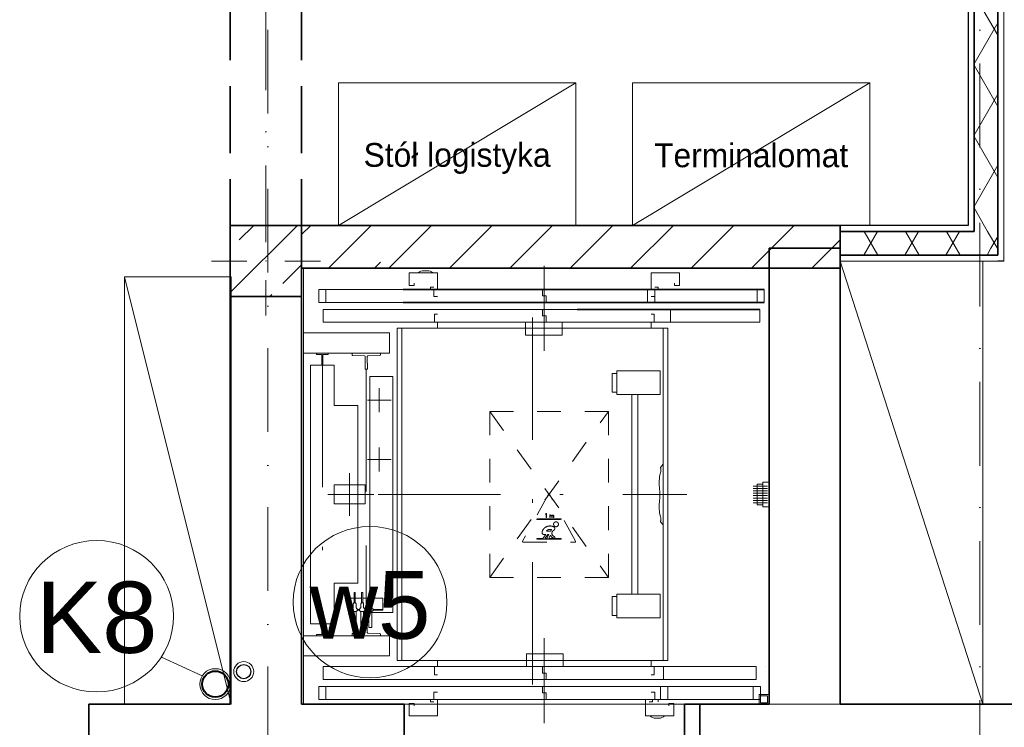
# Model space of a CAD drawing. Header units: millimetres. Extents: x -34676 to 172266, y 39940 to 476087.
# Tile 151 of 256: x 33795 to 37943, y 318178 to 321158. Entities that reach past the tile are written whole.
import ezdxf
from ezdxf.lldxf.tags import DXFTag

# ---------------------------------------------------------------- set-up
doc = ezdxf.new("R2010")
doc.units = ezdxf.units.MM
doc.header["$MEASUREMENT"] = 0
for name, pattern in [('DASHED', [2, 1, -1]), ('Krawędzie ukryte', [3.912222, 2.822222, -1.09]), ('Kropki i Kreski', [6.702778, 3.527778, -1.763889, 0, -1.411111]), ('TRAZO_Y_PUNTO', [10.3, 5.15, -2.5, 0.15, -2.5])]:
    doc.linetypes.add(name, pattern=pattern)
doc.layers.add('#ks', color=34, linetype='Continuous', lineweight=30)
doc.layers.add('#woda', color=4, linetype='Continuous', lineweight=18)
for name, color, linetype in [('#podkład', 252, 'Continuous'), ('Drzwi Archicad', 7, 'Continuous'), ('IS_Text_Pion_Wodociag', 7, 'Continuous'), ('Konstrukcja - Belki', 7, 'Continuous'), ('Konstrukcja - Siatka mod', 7, 'Continuous'), ('Konstrukcja - Stropy', 7, 'Continuous'), ('Konstrukcja - Słupy', 7, 'Continuous'), ('Konstrukcja - Ściany działowe', 7, 'Continuous'), ('Konstrukcja - Ściany nośne wew..P', 7, 'Continuous'), ('Opisy - Tekst', 7, 'Continuous'), ('Wnętrze - Umeblowanie', 7, 'Continuous'), ('Wnętrze - Wyposażenie', 7, 'Continuous')]:
    doc.layers.add(name, color=color, linetype=linetype)
doc.styles.get("Standard").update_dxf_attribs({"font": 'arial.ttf'})
doc.styles.add('STYL_AUTOMATYCZNY_6', font='txt')
tags = doc.linetypes.add('SOLID', pattern=[10, 10, 0]).pattern_tags.tags
tags[6:7] = [DXFTag(74, 4), DXFTag(75, 0), DXFTag(340, '0'), DXFTag(46, 0.0), DXFTag(50, 0.0), DXFTag(44, 0.0), DXFTag(45, 0.0)]
tags[4:5] = [DXFTag(74, 4), DXFTag(75, 0), DXFTag(340, '0'), DXFTag(46, 0.0), DXFTag(50, 0.0), DXFTag(44, 0.0), DXFTag(45, 0.0)]
pattern_1 = [(60, (-208051.03, 604918.21), (-129.90381, 75), []), (120, (-208051.03, 604918.21), (129.90381, 75), [])]

# ---------------------------------------------------------------- blocks, each defined once
blk = doc.blocks.new('ILHKGJHF')
at = {"layer": 'Konstrukcja - Słupy', "linetype": 'Continuous', "lineweight": 25}
h = blk.add_hatch(dxfattribs=at)
h.set_pattern_fill('Beton_zbrojony_0003', color=252, style=0, pattern_type=2)
h.set_pattern_definition([(45, (-208051.03, 604918.2), (-183.84776, 183.84776), []), (45, (-208142.95, 605010.13), (-183.84776, 183.84776), [195, -65])])
h.paths.add_polyline_path([(34290, 325356.5), (34590, 325356.5), (34590, 325656.5), (34290, 325656.5)])
at = {"layer": 'Konstrukcja - Ściany działowe', "linetype": 'Continuous', "lineweight": 13}
h = blk.add_hatch(dxfattribs=at)
h.set_pattern_fill('Izolacja_miękka_0003', color=252, style=0, pattern_type=2)
h.set_pattern_definition(pattern_1)
h.paths.add_polyline_path([(37522.6, 328590.5), (37422.6, 328590.5), (37422.6, 325631.5), (37522.6, 325631.5)])
h = blk.add_hatch(dxfattribs=at)
h.set_pattern_fill('Bloczki_ceramiczne_0003', color=252, style=0, pattern_type=2)
h.set_pattern_definition([(45, (-208051.03, 604918.21), (-127.27922, 127.27922), [])])
h.paths.add_polyline_path([(34590, 325476.5), (36859.3, 325476.5), (36859.3, 325656.5), (34590, 325656.5)])
h = blk.add_hatch(dxfattribs=at)
h.set_pattern_fill('Izolacja_miękka_0003', color=252, style=0, pattern_type=2)
h.set_pattern_definition(pattern_1)
h.paths.add_polyline_path([(37422.6, 325631.5), (36859.3, 325631.5), (36859.3, 325531.5), (37422.6, 325531.5)])
h = blk.add_hatch(dxfattribs=at)
h.set_pattern_fill('Izolacja_miękka_0003', color=252, style=0, pattern_type=2)
h.set_pattern_definition(pattern_1)
h.paths.add_polyline_path([(37422.6, 325631.5), (37422.6, 325531.5), (37522.6, 325531.5)])
h = blk.add_hatch(dxfattribs=at)
h.set_pattern_fill('Izolacja_miękka_0003', color=252, style=0, pattern_type=2)
h.set_pattern_definition(pattern_1)
h.paths.add_polyline_path([(37522.6, 325631.5), (37422.6, 325631.5), (37522.6, 325531.5)])
at = {"color": 252, "linetype": 'Continuous', "lineweight": 35, "ltscale": 100, "flags": 128}
for points in [[(36267.6, 323640.5), (36202.6, 323640.5)], [(36202.6, 323340.5), (36202.6, 323640.5)]]:
    blk.add_lwpolyline(points, dxfattribs=at)
at = {"layer": 'Drzwi Archicad', "color": 252, "linetype": 'Continuous', "lineweight": 35, "ltscale": 100}
for p, q in [((33693.9, 323455.5), (33693.9, 323640.5)), ((35022.6, 323340.5), (35022.6, 323640.5)), ((36202.6, 323340.5), (36202.6, 323640.5))]:
    blk.add_line(p, q, dxfattribs=at)
at = {"layer": 'Konstrukcja - Belki', "color": 252, "linetype": 'Krawędzie ukryte', "lineweight": 35, "ltscale": 100}
for p, q in [((34289.3, 328590.5), (34289.3, 325656.5)), ((34589.3, 328590.5), (34589.3, 325656.5)), ((34289.3, 325656.5), (34589.3, 325656.5))]:
    blk.add_line(p, q, dxfattribs=at)
at = {"layer": 'Konstrukcja - Belki', "color": 252, "linetype": 'Kropki i Kreski', "lineweight": 13, "ltscale": 100}
blk.add_line((34439.3, 328590.5), (34439.3, 325656.5), dxfattribs=at)
at = {"layer": 'Konstrukcja - Siatka mod', "color": 252, "linetype": 'Kropki i Kreski', "lineweight": 13, "ltscale": 100}
for p, q in [((34447.6, 314731.6), (34447.6, 331696.4)), ((37447.6, 331701.1), (37447.6, 314731.6))]:
    blk.add_line(p, q, dxfattribs=at)
at = {"layer": 'Konstrukcja - Stropy', "color": 252, "linetype": 'Continuous', "lineweight": 13, "ltscale": 100, "flags": 128}
blk.add_lwpolyline([(36859.3, 325656.5), (36859.3, 323640.5), (34590, 323640.5), (34590, 325656.5)], close=True, dxfattribs=at)
at = {"layer": 'Konstrukcja - Słupy', "color": 252, "linetype": 'Continuous', "lineweight": 0, "ltscale": 100}
for p, q in [((34440, 325586.5), (34440, 325736.5)), ((34360, 325506.5), (34210, 325506.5)), ((34520, 325506.5), (34670, 325506.5)), ((34440, 325426.5), (34440, 325276.5))]:
    blk.add_line(p, q, dxfattribs=at)
at = {"layer": 'Konstrukcja - Słupy', "color": 252, "linetype": 'Continuous', "lineweight": 35, "ltscale": 100, "flags": 128}
blk.add_lwpolyline([(34290, 325356.5), (34590, 325356.5), (34590, 325656.5), (34290, 325656.5)], close=True, dxfattribs=at)
at = {"layer": 'Konstrukcja - Słupy', "color": 252, "linetype": 'Continuous', "lineweight": 0, "ltscale": 100}
blk.add_point((34440, 325506.5), dxfattribs=at)
at = {"layer": 'Konstrukcja - Ściany działowe', "color": 252, "linetype": 'Continuous', "lineweight": 35, "ltscale": 100}
for p, q in [((37422.6, 328590.5), (37422.6, 325631.5)), ((37522.6, 325631.5), (37522.6, 328590.5)), ((37397.6, 325631.5), (36859.3, 325631.5)), ((37397.6, 325631.5), (37422.6, 325631.5)), ((37397.6, 325631.5), (37422.6, 325631.5)), ((37522.6, 325531.5), (37522.6, 325631.5)), ((36859.3, 325531.5), (37422.6, 325531.5)), ((37422.6, 325531.5), (37522.6, 325531.5)), ((37422.6, 325531.5), (37522.6, 325531.5))]:
    blk.add_line(p, q, dxfattribs=at)
at = {"layer": 'Konstrukcja - Ściany działowe', "color": 252, "linetype": 'Continuous', "lineweight": 25, "ltscale": 100, "flags": 128}
for points in [[(37397.6, 328590.5), (37397.6, 325656.5)], [(37397.6, 325656.5), (36859.3, 325656.5)], [(36859.3, 325531.5), (36859.3, 325506.5)], [(37547.6, 325506.5), (37522.6, 325506.5)]]:
    blk.add_lwpolyline(points, dxfattribs=at)
at = {"layer": 'Konstrukcja - Ściany działowe', "color": 252, "linetype": 'Continuous', "lineweight": 13, "ltscale": 100, "flags": 128}
for points in [[(37547.6, 325506.5), (37547.6, 328590.5)], [(36859.3, 325656.5), (36859.3, 325631.5)], [(36859.3, 325506.5), (37522.6, 325506.5)]]:
    blk.add_lwpolyline(points, dxfattribs=at)
at = {"layer": 'Konstrukcja - Ściany działowe', "color": 252, "linetype": 'Continuous', "lineweight": 35, "ltscale": 100, "flags": 128}
for points in [[(36859.3, 325656.5), (34590, 325656.5)], [(36859.3, 325476.5), (36859.3, 325656.5)], [(36859.3, 325631.5), (36859.3, 325531.5)], [(34590, 325476.5), (36859.3, 325476.5)]]:
    blk.add_lwpolyline(points, dxfattribs=at)
at = {"layer": 'Konstrukcja - Ściany nośne wew..P', "color": 252, "linetype": 'Continuous', "lineweight": 35, "ltscale": 100}
for p, q in [((33693.9, 323455.5), (33693.9, 323640.5)), ((35022.6, 323340.5), (35022.6, 323640.5)), ((36267.6, 323640.5), (36267.6, 323340.5))]:
    blk.add_line(p, q, dxfattribs=at)
at = {"layer": 'Konstrukcja - Ściany nośne wew..P', "color": 252, "linetype": 'Continuous', "lineweight": 35, "ltscale": 100, "flags": 128}
for points in [[(34289.3, 325656.5), (34289.3, 323640.5)], [(34290, 325656.5), (34289.3, 325656.5)], [(36859.3, 325560.5), (36559.3, 325560.5)], [(36559.3, 325560.5), (36559.3, 323640.5)], [(36859.3, 323640.5), (36859.3, 325560.5)], [(34589.3, 323640.5), (34589.3, 325356.5)], [(34289.3, 323640.5), (33693.9, 323640.5)], [(35022.6, 323640.5), (34589.3, 323640.5)], [(36559.3, 323640.5), (36267.6, 323640.5)], [(38587.7, 323640.5), (36859.3, 323640.5)]]:
    blk.add_lwpolyline(points, dxfattribs=at)
at = {"layer": 'Wnętrze - Umeblowanie', "color": 252, "linetype": 'Continuous', "lineweight": 13, "ltscale": 100}
for p, q in [((34745.3, 325656.5), (35745.3, 326256.5)), ((35983.8, 325656.5), (36983.8, 326256.5)), ((36859.3, 325506.5), (37459.3, 323640.5)), ((34293.9, 323640.5), (33843.9, 325440.5))]:
    blk.add_line(p, q, dxfattribs=at)
at = {"layer": 'Wnętrze - Umeblowanie', "color": 252, "linetype": 'Continuous', "lineweight": 13, "ltscale": 100, "flags": 128}
for points in [[(34745.3, 325656.5), (35745.3, 325656.5), (35745.3, 326256.5), (34745.3, 326256.5)], [(35983.8, 325656.5), (36983.8, 325656.5), (36983.8, 326256.5), (35983.8, 326256.5)], [(36859.3, 325506.5), (36859.3, 323640.5), (37459.3, 323640.5), (37459.3, 325506.5)], [(34293.9, 323640.5), (34293.9, 325440.5), (33843.9, 325440.5), (33843.9, 323640.5)]]:
    blk.add_lwpolyline(points, close=True, dxfattribs=at)
at = {"layer": 'Wnętrze - Wyposażenie', "color": 252, "linetype": 'Continuous', "lineweight": 13, "ltscale": 100}
for p, q in [((34897.6, 325476.5), (34922.6, 325501.5)), ((34597.6, 323640.5), (34597.6, 325476.5)), ((34922.6, 325476.5), (34597.6, 325476.5)), ((35042.6, 325456.5), (35162.6, 325456.5)), ((35042.6, 325403.5), (35042.6, 325456.5)), ((35082.6, 325456.5), (35087.2, 325460.3)), ((35082.6, 325456.5), (35082.6, 325456.5)), ((35087.2, 325460.3), (35092.9, 325463.3)), ((35092.9, 325463.3), (35098.8, 325465)), ((35098.8, 325465), (35105.1, 325465.5)), ((35120.1, 325465.5), (35105, 325465.5)), ((35126.3, 325465), (35120.1, 325465.5)), ((35132.2, 325463.3), (35126.3, 325465)), ((35137.9, 325460.3), (35132.2, 325463.3)), ((35142.6, 325456.5), (35137.9, 325460.3)), ((35142.6, 325456.5), (35142.6, 325456.5)), ((35162.6, 325456.5), (35162.6, 325386.5)), ((36062.6, 325456.5), (36062.6, 325386.5)), ((36182.6, 325456.5), (36062.6, 325456.5)), ((36178.6, 325476.5), (36197.6, 325476.5)), ((36178.6, 325476.5), (36557.6, 325476.5)), ((36182.6, 325403.5), (36182.6, 325456.5)), ((36557.6, 325476.5), (36557.6, 323640.5)), ((35064.6, 325403.5), (35042.6, 325403.5)), ((35064.6, 325413.5), (35064.6, 325403.5)), ((36160.6, 325413.5), (36160.6, 325403.5)), ((36160.6, 325403.5), (36182.6, 325403.5)), ((34662.6, 325386.5), (34662.6, 325332.5)), ((36077.6, 325386.5), (34662.6, 325386.5)), ((36538.6, 325386.5), (34662.6, 325386.5)), ((34692.6, 325332.5), (34692.6, 325386.5)), ((35132.6, 325396.5), (35147.6, 325396.5)), ((35132.6, 325386.5), (35132.6, 325396.5)), ((35147.6, 325386.5), (35147.6, 325356.5)), ((35162.6, 325356.5), (35147.6, 325356.5)), ((35212.6, 325386.5), (35212.6, 325386.5)), ((35562.6, 325386.5), (35212.6, 325386.5)), ((35562.6, 325386.5), (35212.6, 325386.5)), ((35562.6, 325386.5), (35562.6, 325386.5)), ((35605.1, 325386.5), (35605.1, 325359.5)), ((35605.1, 325359.5), (35620.1, 325359.5)), ((35620.1, 325359.5), (35620.1, 325332.5)), ((35662.6, 325386.5), (35662.6, 325386.5)), ((36012.6, 325386.5), (35662.6, 325386.5)), ((36012.6, 325386.5), (35662.6, 325386.5)), ((36012.6, 325386.5), (36012.6, 325386.5)), ((36047.6, 325386.5), (36047.6, 325332.5)), ((36062.6, 325356.5), (36077.6, 325356.5)), ((36092.6, 325396.5), (36077.6, 325396.5)), ((36077.6, 325332.5), (36077.6, 325386.5)), ((36077.6, 325386.5), (36077.6, 325356.5)), ((36092.6, 325386.5), (36092.6, 325396.5)), ((36508.6, 325386.5), (36508.6, 325332.5)), ((36538.6, 325332.5), (36538.6, 325386.5)), ((36077.6, 325332.5), (34662.6, 325332.5)), ((36538.6, 325332.5), (34662.6, 325332.5)), ((35562.6, 325332.5), (35212.6, 325332.5)), ((36012.6, 325332.5), (35662.6, 325332.5)), ((34680.6, 325302.5), (34680.6, 325248.5)), ((36144.6, 325302.5), (34680.6, 325302.5)), ((36520.6, 325302.5), (34680.6, 325302.5)), ((36520.6, 325302.5), (34844.6, 325302.5)), ((35162.6, 325282.5), (35150.6, 325282.5)), ((35150.6, 325282.5), (35150.6, 325248.5)), ((35562.6, 325302.5), (35212.6, 325302.5)), ((35562.6, 325302.5), (35212.6, 325302.5)), ((35212.6, 325302.5), (35212.6, 325302.5)), ((35562.6, 325302.5), (35562.6, 325302.5)), ((35605.1, 325275.5), (35605.1, 325302.5)), ((35620.1, 325275.5), (35605.1, 325275.5)), ((35620.1, 325248.5), (35620.1, 325275.5)), ((36012.6, 325302.5), (35662.6, 325302.5)), ((36012.6, 325302.5), (35662.6, 325302.5)), ((35662.6, 325302.5), (35662.6, 325302.5)), ((36012.6, 325302.5), (36012.6, 325302.5)), ((36062.6, 325282.5), (36074.6, 325282.5)), ((36074.6, 325248.5), (36074.6, 325282.5)), ((36144.6, 325248.5), (36144.6, 325302.5)), ((36520.6, 325248.5), (36520.6, 325302.5)), ((34680.6, 325248.5), (36144.6, 325248.5)), ((34680.6, 325248.5), (34680.6, 325248.5)), ((36144.6, 325248.5), (34680.6, 325248.5)), ((34680.6, 325248.5), (36520.6, 325248.5)), ((36520.6, 325248.5), (34680.6, 325248.5)), ((36520.6, 325248.5), (34844.6, 325248.5)), ((35162.6, 325223.5), (35162.6, 325248.5)), ((35562.6, 325248.5), (35212.6, 325248.5)), ((35313.6, 325248.5), (35461.6, 325248.5)), ((35313.6, 325248.5), (35313.6, 325248.5)), ((35461.6, 325248.5), (35461.6, 325248.5)), ((35532.6, 325248.5), (35532.6, 325194.5)), ((36012.6, 325248.5), (35662.6, 325248.5)), ((35687.6, 325194.5), (35687.6, 325248.5)), ((36062.6, 325248.5), (35900.6, 325248.5)), ((36062.6, 325223.5), (36062.6, 325248.5)), ((36112.6, 325248.5), (36112.6, 325248.5)), ((36112.6, 325248.5), (36112.6, 325248.5)), ((36112.6, 325248.5), (36112.6, 325248.5)), ((34960.6, 325203.5), (34597.6, 325203.5)), ((34597.6, 325203.5), (34597.6, 325118.5)), ((34960.6, 325118.5), (34960.6, 325203.5)), ((34992.6, 323823.5), (34992.6, 325223.5)), ((34992.6, 325223.5), (36132.6, 325223.5)), ((35012.6, 325223.5), (36112.6, 325223.5)), ((35012.6, 325223.5), (35012.6, 325098.5)), ((35012.6, 325223.5), (35012.6, 323823.5)), ((35532.6, 325194.5), (35687.6, 325194.5)), ((36112.6, 325223.5), (35900.6, 325223.5)), ((36112.6, 325223.5), (36112.6, 323823.5)), ((36112.6, 325223.5), (36112.6, 325098.5)), ((36132.6, 325223.5), (36132.6, 323823.5)), ((34597.6, 325118.5), (34960.6, 325118.5)), ((34652.6, 325114.5), (34652.6, 325117.5)), ((34701.6, 325118.5), (34653.6, 325118.5)), ((34674.1, 325113.5), (34653.6, 325113.5)), ((34675.1, 325112.5), (34675.1, 325069.5)), ((34680.1, 325069.5), (34680.1, 325112.5)), ((34681.1, 325113.5), (34701.6, 325113.5)), ((34702.6, 325117.5), (34702.6, 325114.5)), ((34802.6, 325118.5), (34802.6, 325111.4)), ((34802.6, 325118.5), (34922.6, 325118.5)), ((34855.6, 325107.3), (34805.5, 325108.4)), ((34869.5, 325107.3), (34919.6, 325108.4)), ((34922.6, 325118.5), (34922.6, 325111.4)), ((34727.6, 325068.5), (34627.6, 325068.5)), ((34627.6, 325068.5), (34627.6, 323978.5)), ((34679.1, 325068.5), (34676.1, 325068.5)), ((34677.6, 325068.5), (34677.6, 324663.5)), ((34677.6, 325068.5), (34677.6, 324788.5)), ((34727.6, 324897.5), (34727.6, 325068.5)), ((34858.2, 325076.5), (34858.1, 325076.5)), ((34858.1, 325051.5), (34858.1, 325076.5)), ((34858.6, 325076.9), (34858.6, 325104.3)), ((34866.6, 325076.9), (34866.6, 325104.3)), ((34867.1, 325076.5), (34867, 325076.5)), ((34867.1, 325051.5), (34867.1, 325076.5)), ((34859.1, 325050.5), (34858.1, 325051.5)), ((34859.1, 325050.5), (34866.1, 325050.5)), ((34862.6, 325050.5), (34862.6, 324663.5)), ((34866.1, 325050.5), (34867.1, 325051.5)), ((35918.5, 325033.5), (35898.5, 325033.5)), ((35898.5, 325033.5), (35898.5, 324954)), ((36101, 325043.5), (35918.5, 325043.5)), ((35918.5, 325043.5), (35918.5, 324944)), ((36101, 324944), (36101, 325043.5)), ((34877.6, 325020.5), (34877.6, 324026.5)), ((34974.6, 325020.5), (34877.6, 325020.5)), ((34974.6, 325020.5), (34974.6, 324026.5)), ((35898.5, 324954), (35918.5, 324954)), ((35918.5, 324944), (36101, 324944)), ((35981.6, 324944), (35981.6, 324103)), ((36006.6, 324103), (36006.6, 324944)), ((34827.6, 324897.5), (34727.6, 324897.5)), ((34827.6, 324897.5), (34827.6, 324149.5)), ((36112.5, 324651.3), (36101.6, 324636.6)), ((36112.6, 324395.7), (36112.5, 324651.3)), ((36099.5, 324605.2), (36100.3, 324610.2)), ((36101.6, 324636.8), (36101.6, 324636.8)), ((36103.5, 324633.6), (36103.5, 324619.7)), ((36096.1, 324571.7), (36096.1, 324571.7)), ((36096.1, 324571.3), (36096.1, 324571.3)), ((36096.1, 324571.3), (36096.1, 324561.4)), ((36096.1, 324568.9), (36096.1, 324568.9)), ((36096.1, 324568.5), (36096.1, 324568.5)), ((36099.5, 324605.2), (36097.5, 324600.3)), ((36097.5, 324588.4), (36097.5, 324600.3)), ((36533.6, 324575), (36533.6, 324472)), ((36533.6, 324575), (36557.6, 324575)), ((36557.6, 324575), (36557.6, 324472)), ((34727.6, 324563.5), (34727.6, 324483.5)), ((34857.6, 324563.5), (34727.6, 324563.5)), ((34857.6, 324563.5), (34857.6, 324483.5)), ((36097.6, 324555.6), (36097.6, 324544)), ((36097.6, 324544), (36099.5, 324539.4)), ((36099.5, 324506), (36099.5, 324539.4)), ((36492.6, 324558.5), (36552.6, 324558.5)), ((36492.6, 324548.5), (36552.6, 324548.5)), ((36492.6, 324538.5), (36552.6, 324538.5)), ((36492.6, 324528.5), (36552.6, 324528.5)), ((36497.6, 324558.5), (36508.6, 324558.5)), ((36497.6, 324548.5), (36508.6, 324548.5)), ((36497.6, 324538.5), (36508.6, 324538.5)), ((36497.6, 324528.5), (36508.6, 324528.5)), ((36508.6, 324567), (36533.6, 324567)), ((36508.6, 324567), (36508.6, 324480)), ((36098.5, 324504), (36097.5, 324501.1)), ((36097.5, 324489.2), (36097.5, 324501.1)), ((36099.5, 324506), (36098.5, 324504)), ((36492.6, 324518.5), (36552.6, 324518.5)), ((36492.6, 324508.5), (36552.6, 324508.5)), ((36492.6, 324498.5), (36552.6, 324498.5)), ((36492.6, 324488.5), (36552.6, 324488.5)), ((36497.6, 324518.5), (36508.6, 324518.5)), ((36497.6, 324508.5), (36508.6, 324508.5)), ((36497.6, 324498.5), (36508.6, 324498.5)), ((36497.6, 324488.5), (36508.6, 324488.5)), ((34727.6, 324483.5), (34857.6, 324483.5)), ((36096.1, 324472), (36096.1, 324472.1)), ((36096.1, 324472), (36096.1, 324462.2)), ((36096.1, 324469.2), (36096.1, 324469.3)), ((36097.6, 324456.4), (36097.6, 324444.8)), ((36097.6, 324444.8), (36099.5, 324440.2)), ((36508.6, 324480), (36533.6, 324480)), ((36533.6, 324472), (36557.6, 324472)), ((36101.6, 324408.7), (36101.6, 324408.7)), ((36101.6, 324408.7), (36112.6, 324395.7)), ((36103.3, 324426), (36103.6, 324425.7)), ((36103.6, 324425.7), (36103.5, 324411.9)), ((34862.6, 323996.5), (34862.6, 324308.5)), ((34862.6, 323996.5), (34862.6, 324308.5)), ((34727.6, 324149.5), (34727.6, 323978.5)), ((34827.6, 324149.5), (34727.6, 324149.5)), ((34811.2, 324086.5), (34792.6, 324086.5)), ((34792.6, 324086.5), (34792.6, 324036.5)), ((34811.2, 324110.3), (34811.2, 324066.7)), ((34816, 324110.3), (34811.2, 324110.3)), ((34816, 324066.7), (34816, 324110.3)), ((34843.2, 324086.5), (34816, 324086.5)), ((34843.2, 324110.3), (34843.2, 324066.7)), ((34848, 324110.3), (34843.2, 324110.3)), ((34848, 324066.7), (34848, 324110.3)), ((34877.2, 324086.5), (34848, 324086.5)), ((34877.2, 324110.3), (34877.2, 324066.7)), ((34882, 324110.3), (34877.2, 324110.3)), ((34882, 324066.7), (34882, 324110.3)), ((34932.6, 324086.5), (34882, 324086.5)), ((34932.6, 324036.5), (34932.6, 324086.5)), ((35918.5, 324093), (35898.5, 324093)), ((35898.5, 324093), (35898.5, 324013.5)), ((36101, 324103), (35918.5, 324103)), ((35918.5, 324103), (35918.5, 324003.5)), ((36101, 324003.5), (36101, 324103)), ((34792.6, 324039.5), (34801.7, 324039.5)), ((34792.6, 324036.5), (34801.7, 324036.5)), ((34805.1, 324041.6), (34801.7, 324041.6)), ((34801.7, 324041.6), (34801.7, 324033.9)), ((34801.7, 324033.9), (34805.1, 324033.9)), ((34807.6, 324045.6), (34805.1, 324045.6)), ((34805.1, 324045.6), (34805.1, 324041.6)), ((34805.1, 324029.9), (34805.1, 324033.9)), ((34822.1, 324030), (34805.1, 324029.9)), ((34807.6, 324062.7), (34808.6, 324063.7)), ((34807.6, 324045.6), (34807.6, 324062.7)), ((34807.6, 324029.9), (34807.6, 323963.7)), ((34808.6, 324066.2), (34809.1, 324066.7)), ((34808.6, 324063.7), (34808.6, 324066.2)), ((34809.1, 324066.7), (34818.1, 324066.7)), ((34818.1, 324066.7), (34818.6, 324066.2)), ((34818.6, 324066.2), (34818.6, 324063.7)), ((34818.6, 324063.7), (34819.6, 324062.7)), ((34819.6, 324062.7), (34819.6, 324045.6)), ((34822.1, 324045.6), (34819.6, 324045.6)), ((34819.6, 323963.7), (34819.6, 324029.9)), ((34822.1, 324041.6), (34822.1, 324045.6)), ((34825.6, 324041.6), (34822.1, 324041.6)), ((34822.1, 324033.9), (34825.6, 324033.9)), ((34822.1, 324033.9), (34822.1, 324030)), ((34825.6, 324033.9), (34825.6, 324041.6)), ((34825.6, 324039.5), (34833.7, 324039.5)), ((34825.6, 324036.5), (34833.7, 324036.5)), ((34837.1, 324041.6), (34833.7, 324041.6)), ((34833.7, 324041.6), (34833.7, 324033.9)), ((34833.7, 324033.9), (34837.1, 324033.9)), ((34837.1, 324045.6), (34839.6, 324045.6)), ((34839.6, 324045.6), (34837.1, 324045.6)), ((34837.1, 324041.6), (34837.1, 324045.6)), ((34837.1, 324030), (34837.1, 324033.9)), ((34854.1, 324029.9), (34837.1, 324030)), ((34839.6, 324062.7), (34840.6, 324063.7)), ((34839.6, 324045.6), (34839.6, 324062.7)), ((34839.6, 324029.9), (34839.6, 323963.7)), ((34840.6, 324066.2), (34841.1, 324066.7)), ((34840.6, 324063.7), (34840.6, 324066.2)), ((34841.1, 324066.7), (34850.1, 324066.7)), ((34850.1, 324066.7), (34850.6, 324066.2)), ((34850.6, 324066.2), (34850.6, 324063.7)), ((34850.6, 324063.7), (34851.6, 324062.7)), ((34851.6, 324062.7), (34851.6, 324045.6)), ((34851.6, 324045.6), (34854.1, 324045.6)), ((34854.1, 324045.6), (34851.6, 324045.6)), ((34851.6, 323963.7), (34851.6, 324029.9)), ((34854.1, 324045.6), (34854.1, 324041.6)), ((34857.6, 324041.6), (34854.1, 324041.6)), ((34854.1, 324033.9), (34857.6, 324033.9)), ((34854.1, 324033.9), (34854.1, 324029.9)), ((34857.6, 324033.9), (34857.6, 324041.6)), ((34857.6, 324039.5), (34867.7, 324039.5)), ((34857.6, 324036.5), (34867.7, 324036.5)), ((34871.1, 324041.6), (34867.7, 324041.6)), ((34867.7, 324041.6), (34867.7, 324033.9)), ((34867.7, 324033.9), (34871.1, 324033.9)), ((34871.1, 324045.6), (34873.6, 324045.6)), ((34873.6, 324045.6), (34871.1, 324045.6)), ((34871.1, 324045.6), (34873.6, 324045.6)), ((34871.1, 324041.6), (34871.1, 324045.6)), ((34871.1, 324029.9), (34871.1, 324033.9)), ((34888.1, 324029.9), (34871.1, 324029.9)), ((34873.6, 324062.7), (34874.6, 324063.7)), ((34873.6, 324045.6), (34873.6, 324062.7)), ((34873.6, 324029.9), (34873.6, 323963.7)), ((34874.6, 324066.2), (34875.1, 324066.7)), ((34874.6, 324063.7), (34874.6, 324066.2)), ((34875.1, 324066.7), (34884.1, 324066.7)), ((34884.1, 324066.7), (34884.6, 324066.2)), ((34884.6, 324066.2), (34884.6, 324063.7)), ((34884.6, 324063.7), (34885.6, 324062.7)), ((34885.6, 324062.7), (34885.6, 324045.6)), ((34885.6, 324045.6), (34888.1, 324045.6)), ((34888.1, 324045.6), (34885.6, 324045.6)), ((34885.6, 324045.6), (34888.1, 324045.6)), ((34885.6, 324028.5), (34885.6, 324029.9)), ((34888.1, 324045.6), (34888.1, 324041.6)), ((34891.6, 324041.6), (34888.1, 324041.6)), ((34888.1, 324033.9), (34891.6, 324033.9)), ((34888.1, 324033.9), (34888.1, 324029.9)), ((34891.6, 324033.9), (34891.6, 324041.6)), ((34891.6, 324039.5), (34932.6, 324039.5)), ((34891.6, 324036.5), (34932.6, 324036.5)), ((34854.6, 324020), (34870.6, 324020)), ((34859.1, 323996.5), (34858.1, 323995.5)), ((34858.1, 323995.5), (34858.1, 323970.5)), ((34859.1, 323996.5), (34866.1, 323996.5)), ((34862.6, 324020), (34862.6, 324024)), ((34862.6, 324020), (34862.6, 324016.4)), ((34866.1, 323996.5), (34867.1, 323995.5)), ((34867.1, 323995.5), (34867.1, 323970.5)), ((34974.6, 324026.5), (34877.6, 324026.5)), ((34885.6, 323963.7), (34885.6, 324028.5)), ((35898.5, 324013.5), (35918.5, 324013.5)), ((35918.5, 324003.5), (36101, 324003.5)), ((34727.6, 323978.5), (34627.6, 323978.5)), ((34675.1, 323934.5), (34675.1, 323977.5)), ((34679.1, 323978.5), (34676.1, 323978.5)), ((34680.1, 323977.5), (34680.1, 323934.5)), ((34807.6, 323963.7), (34808.6, 323962.7)), ((34808.6, 323962.7), (34818.6, 323962.7)), ((34818.6, 323962.7), (34819.6, 323963.7)), ((34839.6, 323963.7), (34840.6, 323962.7)), ((34840.6, 323962.7), (34850.6, 323962.7)), ((34850.6, 323962.7), (34851.6, 323963.7)), ((34858.2, 323970.5), (34858.1, 323970.5)), ((34858.6, 323970.1), (34858.6, 323942.6)), ((34866.6, 323970.1), (34866.6, 323942.6)), ((34867.1, 323970.5), (34867, 323970.5)), ((34873.6, 323963.7), (34874.6, 323962.7)), ((34874.6, 323962.7), (34884.6, 323962.7)), ((34884.6, 323962.7), (34885.6, 323963.7)), ((34960.6, 323928.5), (34597.6, 323928.5)), ((34597.6, 323928.5), (34597.6, 323843.5)), ((34652.6, 323932.5), (34652.6, 323929.5)), ((34674.1, 323933.5), (34653.6, 323933.5)), ((34701.6, 323928.5), (34653.6, 323928.5)), ((34681.1, 323933.5), (34701.6, 323933.5)), ((34702.6, 323929.5), (34702.6, 323932.5)), ((34802.6, 323928.5), (34802.6, 323935.5)), ((34802.6, 323928.5), (34922.6, 323928.5)), ((34855.6, 323939.6), (34805.5, 323938.5)), ((34869.5, 323939.6), (34919.6, 323938.5)), ((34922.6, 323928.5), (34922.6, 323935.5)), ((34960.6, 323843.5), (34960.6, 323928.5)), ((36112.6, 323823.5), (36112.6, 323917.5)), ((34597.6, 323843.5), (34960.6, 323843.5)), ((34992.6, 323823.5), (36132.6, 323823.5)), ((35162.6, 323823.5), (35162.6, 323798.5)), ((35537.6, 323852.5), (35537.6, 323798.5)), ((35692.6, 323852.5), (35537.6, 323852.5)), ((35692.6, 323798.5), (35692.6, 323852.5)), ((36112.6, 323823.5), (35900.6, 323823.5)), ((36062.6, 323823.5), (36062.6, 323798.5)), ((34680.6, 323798.5), (34868.6, 323798.5)), ((36114.6, 323798.5), (34680.6, 323798.5)), ((34680.6, 323798.5), (34680.6, 323744.5)), ((34680.6, 323798.5), (36114.6, 323798.5)), ((34680.6, 323798.5), (34680.6, 323798.5)), ((36504.6, 323798.5), (34680.6, 323798.5)), ((34680.6, 323798.5), (36504.6, 323798.5)), ((35112.6, 323798.5), (35112.6, 323798.5)), ((35112.6, 323798.5), (35112.6, 323798.5)), ((35112.6, 323798.5), (35112.6, 323798.5)), ((35150.6, 323798.5), (35150.6, 323764.5)), ((35212.6, 323798.5), (35562.6, 323798.5)), ((35605.1, 323798.5), (35605.1, 323771.5)), ((35662.6, 323798.5), (36012.6, 323798.5)), ((35911.6, 323798.5), (35763.6, 323798.5)), ((35763.6, 323798.5), (35763.6, 323798.5)), ((36062.6, 323798.5), (35900.6, 323798.5)), ((35911.6, 323798.5), (35911.6, 323798.5)), ((36074.6, 323764.5), (36074.6, 323798.5)), ((36114.6, 323744.5), (36114.6, 323798.5)), ((36504.6, 323744.5), (36504.6, 323798.5)), ((36504.6, 323798.5), (36504.6, 323798.5)), ((36544.6, 323798.5), (36544.6, 323798.5)), ((34680.6, 323744.5), (35774.6, 323744.5)), ((34680.6, 323744.5), (34868.6, 323744.5)), ((34680.6, 323744.5), (36114.6, 323744.5)), ((34680.6, 323744.5), (36504.6, 323744.5)), ((35162.6, 323764.5), (35150.6, 323764.5)), ((35212.6, 323744.5), (35562.6, 323744.5)), ((35212.6, 323744.5), (35562.6, 323744.5)), ((35212.6, 323744.5), (35212.6, 323744.5)), ((35562.6, 323744.5), (35562.6, 323744.5)), ((35605.1, 323771.5), (35620.1, 323771.5)), ((35620.1, 323771.5), (35620.1, 323744.5)), ((35662.6, 323744.5), (36012.6, 323744.5)), ((35662.6, 323744.5), (36012.6, 323744.5)), ((35662.6, 323744.5), (35662.6, 323744.5)), ((36012.6, 323744.5), (36012.6, 323744.5)), ((36062.6, 323764.5), (36074.6, 323764.5)), ((34662.6, 323714.5), (35400.6, 323714.5)), ((34662.6, 323714.5), (35774.6, 323714.5)), ((34662.6, 323714.5), (35042.6, 323714.5)), ((34662.6, 323714.5), (34662.6, 323660.5)), ((34662.6, 323714.5), (36132.6, 323714.5)), ((34662.6, 323714.5), (36522.6, 323714.5)), ((34692.6, 323660.5), (34692.6, 323714.5)), ((35212.6, 323714.5), (35562.6, 323714.5)), ((35605.1, 323687.5), (35605.1, 323714.5)), ((35662.6, 323714.5), (36012.6, 323714.5)), ((36102.6, 323714.5), (36102.6, 323660.5)), ((36132.6, 323660.5), (36132.6, 323714.5)), ((36492.6, 323714.5), (36492.6, 323660.5)), ((36522.6, 323660.5), (36522.6, 323714.5)), ((34662.6, 323660.5), (35042.6, 323660.5)), ((34662.6, 323660.5), (36132.6, 323660.5)), ((34662.6, 323660.5), (36522.6, 323660.5)), ((35132.6, 323660.5), (35132.6, 323650.5)), ((35147.6, 323660.5), (35147.6, 323690.5)), ((35162.6, 323690.5), (35147.6, 323690.5)), ((35162.6, 323590.5), (35162.6, 323660.5)), ((35212.6, 323660.5), (35212.6, 323660.5)), ((35212.6, 323660.5), (35562.6, 323660.5)), ((35212.6, 323660.5), (35562.6, 323660.5)), ((35562.6, 323660.5), (35562.6, 323660.5)), ((35620.1, 323687.5), (35605.1, 323687.5)), ((35620.1, 323660.5), (35620.1, 323687.5)), ((35662.6, 323660.5), (35662.6, 323660.5)), ((35662.6, 323660.5), (36012.6, 323660.5)), ((35662.6, 323660.5), (36012.6, 323660.5)), ((36012.6, 323660.5), (36012.6, 323660.5)), ((36038.6, 323590.5), (36038.6, 323660.5)), ((36062.6, 323690.5), (36077.6, 323690.5)), ((36068.6, 323660.5), (36068.6, 323650.5)), ((36077.6, 323660.5), (36077.6, 323690.5)), ((36092.6, 323660.5), (36092.6, 323650.5)), ((36557.6, 323680.5), (36517.6, 323680.5)), ((36517.6, 323680.5), (36517.6, 323640.5)), ((36552.6, 323675.5), (36522.6, 323675.5)), ((36522.6, 323675.5), (36522.6, 323645.5)), ((36552.6, 323645.5), (36552.6, 323675.5)), ((36557.6, 323640.5), (36557.6, 323680.5)), ((34597.6, 323640.5), (35022.6, 323640.5)), ((34597.6, 323640.5), (34597.6, 323640.5)), ((35042.6, 323643.5), (35042.6, 323590.5)), ((35064.6, 323643.5), (35042.6, 323643.5)), ((35064.6, 323633.5), (35064.6, 323643.5)), ((35132.6, 323650.5), (35147.6, 323650.5)), ((36068.6, 323650.5), (36053.6, 323650.5)), ((36136.6, 323643.5), (36158.6, 323643.5)), ((36136.6, 323633.5), (36136.6, 323643.5)), ((36158.6, 323643.5), (36158.6, 323590.5)), ((36178.6, 323640.5), (36557.6, 323640.5)), ((36517.6, 323640.5), (36557.6, 323640.5)), ((36522.6, 323645.5), (36552.6, 323645.5)), ((35042.6, 323590.5), (35162.6, 323590.5)), ((36158.6, 323590.5), (36038.6, 323590.5)), ((36058.6, 323590.5), (36063.2, 323586.7)), ((36058.6, 323590.5), (36058.6, 323590.5)), ((36063.2, 323586.7), (36068.9, 323583.7)), ((36068.9, 323583.7), (36074.8, 323582)), ((36074.8, 323582), (36081.1, 323581.5)), ((36096.1, 323581.5), (36081, 323581.5)), ((36102.3, 323582), (36096.1, 323581.5)), ((36108.2, 323583.7), (36102.3, 323582)), ((36113.9, 323586.7), (36108.2, 323583.7)), ((36118.6, 323590.5), (36113.9, 323586.7)), ((36118.6, 323590.5), (36118.6, 323590.5))]:
    blk.add_line(p, q, dxfattribs=at)
at = {"layer": 'Wnętrze - Wyposażenie', "color": 252, "linetype": 'TRAZO_Y_PUNTO', "lineweight": 13, "ltscale": 100}
for p, q in [((35612.6, 325486.5), (35612.6, 325128.5)), ((35562.6, 323723.5), (35562.6, 325323.5)), ((34677.6, 325068.5), (34677.6, 323978.5)), ((34862.6, 325050.5), (34862.6, 323996.5)), ((34917.6, 324870.5), (34917.6, 324970.5)), ((34867.6, 324920.5), (34917.6, 324920.5)), ((34967.6, 324920.5), (34917.6, 324920.5)), ((34917.6, 324620.5), (34917.6, 324720.5)), ((34867.6, 324670.5), (34917.6, 324670.5)), ((34967.6, 324670.5), (34917.6, 324670.5)), ((34792.6, 324613.5), (34792.6, 324433.5)), ((34700, 324523.5), (34893.8, 324523.5)), ((34912.6, 324523.5), (36212.6, 324523.5)), ((34974.6, 324523.5), (34915.6, 324523.5)), ((35612.6, 323560.5), (35612.6, 323918.5))]:
    blk.add_line(p, q, dxfattribs=at)
at = {"layer": 'Wnętrze - Wyposażenie', "color": 252, "linetype": 'Continuous', "lineweight": 35, "ltscale": 100}
for p, q in [((36538.6, 325386.5), (35018.6, 325386.5)), ((36538.6, 325332.5), (35018.6, 325332.5)), ((36538.6, 325332.5), (35376.6, 325332.5)), ((36538.6, 325332.5), (35750.6, 325332.5)), ((36520.6, 325302.5), (35750.6, 325302.5))]:
    blk.add_line(p, q, dxfattribs=at)
at = {"layer": 'Wnętrze - Wyposażenie', "color": 252, "linetype": 'Continuous', "lineweight": 18, "ltscale": 100}
blk.add_line((36520.6, 325248.5), (36520.6, 325248.5), dxfattribs=at)
at = {"layer": 'Wnętrze - Wyposażenie', "color": 252, "linetype": 'DASHED', "lineweight": 13, "ltscale": 100}
for p, q in [((35882.6, 324873.5), (35382.6, 324873.5)), ((35382.6, 324873.5), (35382.6, 324173.5)), ((35382.6, 324173.5), (35882.6, 324873.5)), ((35382.6, 324873.5), (35882.6, 324173.5)), ((35882.6, 324173.5), (35882.6, 324873.5)), ((35630.5, 324524.6), (35520.9, 324326.4)), ((35744.2, 324326.4), (35634.7, 324524.6)), ((35581.1, 324420.2), (35581.1, 324417.3)), ((35684, 324420.2), (35581.1, 324420.2)), ((35581.1, 324417.3), (35684, 324417.3)), ((35617.8, 324441.1), (35618.8, 324442.8)), ((35620.3, 324441.1), (35617.8, 324441.1)), ((35618.8, 324442.8), (35621.8, 324442.8)), ((35620.3, 324426.2), (35620.3, 324441.1)), ((35621.8, 324426.2), (35620.3, 324426.2)), ((35621.8, 324442.8), (35621.8, 324426.2)), ((35635.4, 324438.3), (35636.8, 324438.3)), ((35635.4, 324426.2), (35635.4, 324438.3)), ((35636.8, 324426.2), (35635.4, 324426.2)), ((35636.8, 324438.3), (35636.8, 324435.4)), ((35636.8, 324431.3), (35636.8, 324426.2)), ((35643.6, 324426.2), (35643.6, 324431.3)), ((35645.1, 324426.2), (35643.6, 324426.2)), ((35645.1, 324431.5), (35645.1, 324426.2)), ((35651.9, 324426.2), (35651.9, 324431.2)), ((35653.3, 324426.2), (35651.9, 324426.2)), ((35653.3, 324433.4), (35653.3, 324426.2)), ((35684, 324420.2), (35684, 324417.3)), ((35621.2, 324369.5), (35636.2, 324369.5)), ((35523, 324322.8), (35742.1, 324322.8)), ((35581.1, 324334.8), (35581.1, 324337.7)), ((35581.1, 324337.7), (35606.8, 324337.7)), ((35684, 324334.8), (35581.1, 324334.8)), ((35606.8, 324337.7), (35619.6, 324355.1)), ((35610.3, 324355.1), (35619.6, 324355.1)), ((35627.7, 324355.1), (35615.8, 324338.8)), ((35615.8, 324338.8), (35615.8, 324337.7)), ((35615.8, 324337.7), (35626.2, 324337.7)), ((35623.2, 324339.8), (35632.2, 324355.1)), ((35626.2, 324337.7), (35623.2, 324339.8)), ((35627.7, 324355.1), (35632.2, 324355.1)), ((35638.7, 324351.8), (35632.2, 324339.8)), ((35632.2, 324339.8), (35636.2, 324337.7)), ((35636.2, 324337.7), (35684, 324337.7)), ((35684, 324337.7), (35684, 324334.8)), ((35382.6, 324173.5), (35882.6, 324173.5))]:
    blk.add_line(p, q, dxfattribs=at)
blk.add_circle((35661.9, 324397.9), 10.3, dxfattribs=at)
at = {"layer": 'Wnętrze - Wyposażenie', "color": 252, "linetype": 'Continuous', "lineweight": 13, "ltscale": 100}
for centre, radius, start, end in [((34653.6, 325117.5), 1, 90, 180), ((34653.6, 325114.5), 1, 180, 270), ((34674.1, 325112.5), 1, 0, 90), ((34681.1, 325112.5), 1, 90, 180), ((34681.1, 325112.5), 1, 90, 180), ((34701.6, 325117.5), 1, 0, 90), ((34701.6, 325114.5), 1, 270, 0), ((34805.6, 325111.4), 3, 180, 268.7315), ((34855.6, 325104.3), 3, 0, 88.7315), ((34869.6, 325104.3), 3, 91.2685, 180), ((34919.6, 325111.4), 3, 271.2685, 0), ((34676.1, 325069.5), 1, 180, 270), ((34679.1, 325069.5), 1, 270, 0), ((34858.2, 325076.9), 0.4, 270, 0), ((34867, 325076.9), 0.4, 180, 270), ((36120.7, 324608.7), 20.4, 147.2533, 175.8768), ((36105, 324636.6), 3.4, 177.7174, 244.9852), ((36167.5, 324573.8), 71.5, 168.2043, 182.0544), ((36121, 324564.9), 25.2, 188.0952, 201.6366), ((36167.5, 324474.6), 71.5, 168.2043, 182.0544), ((36121, 324465.7), 25.2, 188.0952, 201.6366), ((36135.4, 324442.2), 36, 183.1863, 206.7274), ((36105, 324408.8), 3.4, 115.0148, 182.2826), ((34676.1, 323977.5), 1, 90, 180), ((34679.1, 323977.5), 1, 0, 90), ((34858.2, 323970.1), 0.4, 0, 90), ((34867, 323970.1), 0.4, 90, 180), ((34653.6, 323932.5), 1, 90, 180), ((34653.6, 323929.5), 1, 180, 270), ((34674.1, 323934.5), 1, 270, 0), ((34681.1, 323934.5), 1, 180, 270), ((34681.1, 323934.5), 1, 180, 270), ((34701.6, 323932.5), 1, 0, 90), ((34701.6, 323929.5), 1, 270, 0), ((34805.6, 323935.5), 3, 91.2685, 180), ((34855.6, 323942.6), 3, 271.2685, 0), ((34869.6, 323942.6), 3, 180, 268.7315), ((34919.6, 323935.5), 3, 0, 88.7315)]:
    blk.add_arc(centre, radius, start, end, dxfattribs=at)
at = {"layer": 'Wnętrze - Wyposażenie', "color": 252, "linetype": 'DASHED', "lineweight": 13, "ltscale": 100}
for centre, radius, start, end in [((35632.6, 324523.5), 2.4, 28.9233, 151.0767), ((35640.2, 324431.3), 5.29, 38.6725, 129.7908), ((35640.2, 324431.3), 3.39, 0, 180), ((35648.5, 324431.3), 5.29, 23.1163, 141.2157), ((35648.5, 324431.3), 3.39, 358.3302, 183.773), ((35610.3, 324364.4), 7.2, 162.6342, 189.1494), ((35610.3, 324362.3), 7.2, 171.9833, 270), ((35636.1, 324356.4), 34.3, 60.2025, 162.6342), ((35636.1, 324356.4), 19.9, 68.3898, 138.6111), ((35636.2, 324362.3), 7.2, 65.5307, 90), ((35658.5, 324359.7), 21.3, 135.0045, 154.7354), ((35658.5, 324359.7), 14, 121.9992, 252.2759), ((35649.1, 324374.7), 3.68, 301.9992, 337.3011), ((35649.5, 324379.8), 7.2, 294.5442, 60.2025), ((35523, 324325.2), 2.4, 151.0767, 270), ((35658.5, 324359.7), 21.3, 201.9174, 252.2759), ((35653.1, 324342.9), 3.68, 252.2759, 72.2759), ((35742.1, 324325.2), 2.4, 270, 28.9233)]:
    blk.add_arc(centre, radius, start, end, dxfattribs=at)
at = {"layer": 'Opisy - Tekst', "color": 252, "linetype": 'Continuous', "lineweight": 13, "char_height": 100, "attachment_point": 2, "style": 'STYL_AUTOMATYCZNY_6'}
for s, insert in [('\\A1;{\\pqc;\\fGeneva CE|b0|i0|c0|p0;\\W1.000000;Stół\\fGeneva CE|b0|i0|c0|p0;\\W1.000000; logistyka }', (35245.3, 326003.4)), ('\\A1;{\\pqc;\\fGeneva CE|b0|i0|c0|p0;\\W1.000000;Terminalomat}', (36483.8, 326001.6))]:
    blk.add_mtext(s, dxfattribs=dict(at, insert=insert))

msp = doc.modelspace()

# ---------------------------------------------------------------- linework, layer by layer
at = {"layer": '#ks', "color": 34, "lineweight": 0}
msp.add_circle((34619.3, 318359.4), 65, dxfattribs=at)
msp.add_circle((34619.3, 318359.4), 65, dxfattribs=at)
msp.add_circle((34619.3, 318359.4), 65, dxfattribs=at)
msp.add_circle((34619.3, 318359.4), 65, dxfattribs=at)
at = {"layer": '#ks', "color": 34, "lineweight": 40}
msp.add_circle((34619.3, 318359.4), 55, dxfattribs=at)
msp.add_circle((34619.3, 318359.4), 55, dxfattribs=at)
msp.add_circle((34619.3, 318359.4), 55, dxfattribs=at)
msp.add_circle((34619.3, 318359.4), 55, dxfattribs=at)
at = {"layer": '#woda', "color": 4, "lineweight": 5}
msp.add_circle((34739.2, 318412.2), 42, dxfattribs=at)
at = {"layer": '#woda', "color": 4, "lineweight": 30}
msp.add_circle((34739.2, 318412.2), 30, dxfattribs=at)
at = {"layer": 'IS_Text_Pion_Wodociag', "color": 7, "linetype": 'SOLID', "lineweight": 18, "ltscale": 10}
msp.add_line((34564.2, 318393.9), (34392.1, 318473), dxfattribs=at)
for centre in [(35271.2, 318704.7), (34119.5, 318645.3)]:
    msp.add_ellipse(centre, major_axis=(324, 0), ratio=0.983333, dxfattribs=at)

# ---------------------------------------------------------------- block references
at = {"layer": '#podkład'}
msp.add_blockref('ILHKGJHF', (392.7, -5365.3), dxfattribs=at)

# ---------------------------------------------------------------- texts
at = {"layer": 'IS_Text_Pion_Wodociag', "color": 7, "linetype": 'SOLID', "lineweight": 18, "ltscale": 10, "attachment_point": 8}
for s, insert, char_height in [('K8', (34119.5, 318486.7), 300), ('\\fArial|b0|i0;w5', (35271.2, 318546.2), 285.12)]:
    msp.add_mtext(s, dxfattribs=dict(at, insert=insert, char_height=char_height))

doc.saveas('drawing.dxf')
